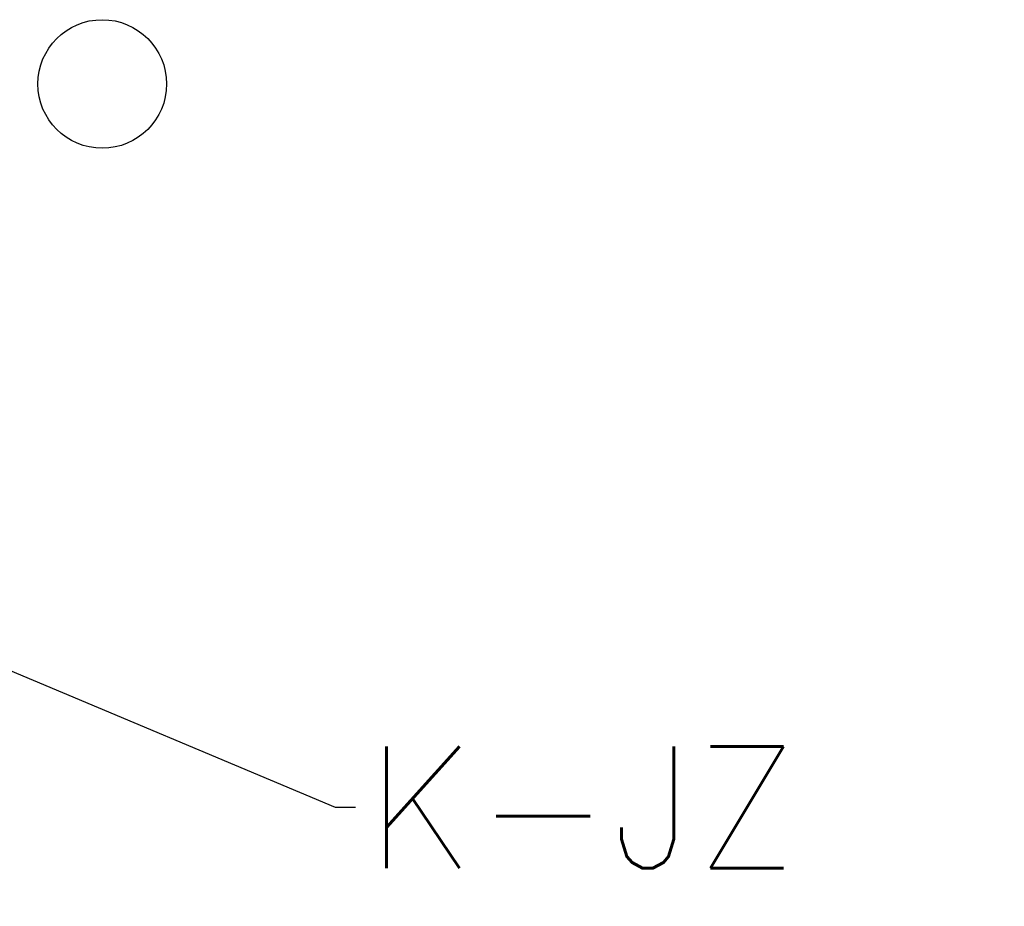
# Model space of a CAD drawing. Header units: centimetres. Extents: x 8435 to 34224, y 15581 to 23928.
# Tile 11 of 256: x 13316 to 13413, y 19532 to 19619. Entities that reach past the tile are written whole.
import ezdxf
from ezdxf import colors
from ezdxf.entities.mleader import LeaderData, LeaderLine
from ezdxf.math import Vec2, Vec3

# ---------------------------------------------------------------- set-up
doc = ezdxf.new("R2010")
doc.units = ezdxf.units.CM
doc.header["$LTSCALE"] = 0.2
doc.layers.add('__POMOC', color=3, linetype='Continuous', plot=False)
doc.layers.add('_ET_OPIS', color=7, linetype='Continuous', lineweight=20)
doc.styles.add('SIMPLEX', font='simplex.shx', dxfattribs={"height": 12})

msp = doc.modelspace()

# ---------------------------------------------------------------- linework, layer by layer
at = {"layer": '__POMOC'}
msp.add_circle((13324.259, 19612.66), 6.331, dxfattribs=at)

# ---------------------------------------------------------------- leaders
at = {"layer": '_ET_OPIS', "ltscale": 2}
ml = msp.add_multileader_mtext('Standard', dxfattribs=at)
ml.set_content('K-JZ', color=256, style='SIMPLEX')
ml.set_leader_properties()
ml.build(insert=Vec2(0, 0))
ml.multileader.update_dxf_attribs({"dogleg_length": 2, "arrow_head_size": 8})
ctx = ml.context
ctx.base_point, ctx.char_height, ctx.arrow_head_size, ctx.landing_gap_size, ctx.plane_origin = Vec3(13349.164, 19541.446), 12, 8, 1, Vec3(14098.042, 19777.141)
notes = []
notes.append((ctx, [(1, (1, 1, 0), (13347.164, 19541.446), (1, 0), 2, [(0, [(13281.259, 19569.195)], 0, [])])]))
ctx.mtext.insert, ctx.mtext.width, ctx.mtext.defined_height, ctx.mtext.flow_direction = Vec3(13350.164, 19547.446), 242.18914, 51.024, 5
for ctx, leaders in notes:
    for number, flags, end, landing, length, lines in leaders:
        leader = LeaderData()
        leader.index, (leader.has_last_leader_line, leader.has_dogleg_vector, leader.attachment_direction) = number, flags
        leader.last_leader_point, leader.dogleg_vector, leader.dogleg_length = Vec3(end), Vec3(landing), length
        for number, points, colour, breaks in lines:
            line = LeaderLine()
            line.index, line.vertices, line.color, line.breaks = number, Vec3.list(points), colors.encode_raw_color(colour), breaks
            leader.lines.append(line)
        ctx.leaders.append(leader)

doc.saveas('drawing.dxf')
